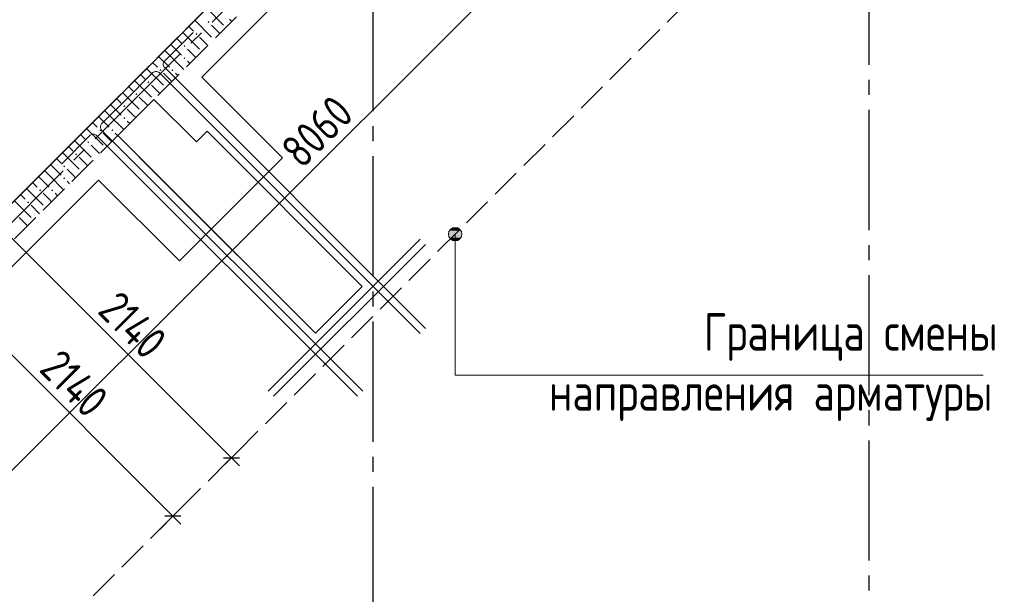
# Model space of a CAD drawing. Header units: millimetres. Extents: x 0 to 43617, y 0 to 59400.
# Tile 15 of 29: x 24025 to 30574, y 19444 to 23269. Entities that reach past the tile are written whole.
import ezdxf

# ---------------------------------------------------------------- set-up
doc = ezdxf.new("R2010")
doc.units = ezdxf.units.MM
doc.linetypes.add('______2', pattern=[270, 200, -70])
doc.linetypes.add('______5', pattern=[1100, 800, -100, 100, -100])
for name, color, linetype, lineweight in [('Standard', 7, 'Continuous', 25), ('Обрамление проемов стержнями', 7, 'Continuous', 25), ('Оси', 40, '______5', 18), ('Позиционная метка линия выноска', 7, 'Continuous', 13), ('Примечания', 7, 'Continuous', 25)]:
    doc.layers.add(name, color=color, linetype=linetype, lineweight=lineweight)
doc.layers.add('ЖБ Перекрытие верхний уровень', color=7, linetype='Continuous', lineweight=25, true_color=0xe0e0ff)
doc.layers.add('ЖБ Стена верхний уровень', color=7, linetype='Continuous', lineweight=25, true_color=0x006e00)
doc.styles.add('GOST 2.304-81', font='txt')

msp = doc.modelspace()

# ---------------------------------------------------------------- hatches: boundary and pattern name
at = {"layer": 'ЖБ Стена верхний уровень', "linetype": 'Continuous', "lineweight": 18, "transparency": 33554687}
for points in [[(25274.5, 23253.1), (25281, 23259.6), (25287.5, 23253.1), (25281, 23246.6)], [(25194.5, 23173.1), (25201, 23179.6), (25207.5, 23173.1), (25201, 23166.6)], [(25114.5, 23093.1), (25121, 23099.6), (25127.4, 23093.1), (25121, 23086.6)], [(25114.5, 23013.1), (25121, 23019.6), (25127.4, 23013.1), (25121, 23006.6)], [(24954.4, 22933.1), (24960.9, 22939.6), (24967.4, 22933.1), (24960.9, 22926.6)], [(25034.5, 22933.1), (25040.9, 22939.6), (25047.4, 22933.1), (25040.9, 22926.6)], [(24874.5, 22853.1), (24881, 22859.6), (24887.5, 22853.1), (24881, 22846.6)], [(24794.5, 22773.1), (24801, 22779.6), (24807.5, 22773.1), (24801, 22766.6)], [(24714.5, 22693.1), (24721, 22699.6), (24727.4, 22693.1), (24721, 22686.6)], [(24714.5, 22613.1), (24721, 22619.6), (24727.4, 22613.1), (24721, 22606.6)], [(24554.4, 22533.1), (24560.9, 22539.6), (24567.4, 22533.1), (24560.9, 22526.6)], [(24634.5, 22533.1), (24640.9, 22539.6), (24647.4, 22533.1), (24640.9, 22526.6)], [(24474.5, 22453.1), (24481, 22459.6), (24487.5, 22453.1), (24481, 22446.6)], [(24394.5, 22373.1), (24401, 22379.6), (24407.5, 22373.1), (24401, 22366.6)], [(24314.5, 22293.1), (24321, 22299.6), (24327.4, 22293.1), (24321, 22286.6)], [(24314.5, 22213.1), (24321, 22219.6), (24327.4, 22213.1), (24321, 22206.6)], [(24154.4, 22133.1), (24160.9, 22139.6), (24167.4, 22133.1), (24160.9, 22126.6)], [(24234.5, 22133.1), (24240.9, 22139.6), (24247.4, 22133.1), (24240.9, 22126.6)], [(24074.5, 22053.1), (24081, 22059.6), (24087.5, 22053.1), (24081, 22046.6)]]:
    msp.add_hatch(color=7, dxfattribs=at).paths.add_polyline_path(points, flags=16)
at = {"layer": 'Примечания', "linetype": 'Continuous', "lineweight": 13, "transparency": 33554687}
for points in [[(26882.9, 21863.8), (26960.3, 21863.8), (26944.1, 21880)], [(26882.9, 21863.8), (26944.1, 21880), (26899.1, 21880)], [(26899.1, 21880), (26944.1, 21880), (26921.6, 21886.3)], [(26876.6, 21841.3), (26966.6, 21841.3), (26960.3, 21863.8)], [(26876.6, 21841.3), (26960.3, 21863.8), (26882.9, 21863.8)], [(26882.9, 21818.8), (26966.6, 21841.3), (26876.6, 21841.3)], [(26882.9, 21818.8), (26960.3, 21818.8), (26966.6, 21841.3)], [(26899.1, 21802.6), (26960.3, 21818.8), (26882.9, 21818.8)], [(26899.1, 21802.6), (26944.1, 21802.6), (26960.3, 21818.8)], [(26944.1, 21802.6), (26899.1, 21802.6), (26921.6, 21796.3)]]:
    msp.add_hatch(color=7, dxfattribs=at).paths.add_polyline_path(points)

# ---------------------------------------------------------------- linework, layer by layer
at = {"layer": 'Standard', "color": 7, "linetype": 'Continuous', "lineweight": 13, "transparency": 33554687}
for p, q in [((23281.9, 19577), (28981.2, 25276.3)), ((23919.7, 21867.3), (25433.6, 20353.3)), ((25044.7, 19964.4), (23530.7, 21478.4)), ((25433.6, 20353.3), (25486.7, 20300.3)), ((25044.7, 19964.4), (25097.8, 19911.4))]:
    msp.add_line(p, q, dxfattribs=at)
at = {"layer": 'Standard', "color": 7, "linetype": 'Continuous', "lineweight": 25, "transparency": 33554687}
for p, q in [((23700.2, 21775.1), (26560.4, 24635.3)), ((24917.9, 22738.2), (24677.5, 22497.8)), ((25200.8, 22455.4), (24917.9, 22738.2)), ((24677.5, 22497.8), (25992.7, 21182.6)), ((25271.5, 22526.1), (25200.8, 22455.4)), ((26303.8, 21493.7), (25271.5, 22526.1)), ((25992.7, 21182.6), (26303.8, 21493.7)), ((25380.6, 20353.3), (25486.7, 20353.3)), ((25097.7, 19964.4), (24991.7, 19964.4))]:
    msp.add_line(p, q, dxfattribs=at)
at = {"layer": 'Standard', "color": 251, "linetype": 'Continuous', "lineweight": -3, "true_color": 0x656565, "transparency": 33554687}
for p, q in [((25433.6, 20353.3), (25522, 20441.7)), ((25433.6, 20353.3), (25345.2, 20264.9)), ((25433.6, 20353.3), (25433.6, 20353.3)), ((25044.7, 19964.4), (25133.1, 20052.8)), ((25044.7, 19964.4), (24956.3, 19876))]:
    msp.add_line(p, q, dxfattribs=at)
at = {"layer": 'ЖБ Перекрытие верхний уровень', "color": 7, "linetype": 'Continuous', "lineweight": 18, "transparency": 33554687}
for p, q in [((23700.2, 21775.1), (26560.4, 24635.3)), ((24917.9, 22738.2), (24677.5, 22497.8)), ((25200.8, 22455.4), (24917.9, 22738.2)), ((24677.5, 22497.8), (24960.3, 22215)), ((25271.5, 22526.1), (25200.8, 22455.4)), ((26303.8, 21493.7), (25271.5, 22526.1)), ((24960.3, 22215), (25992.7, 21182.6)), ((25992.7, 21182.6), (26303.8, 21493.7))]:
    msp.add_line(p, q, dxfattribs=at)
at = {"layer": 'ЖБ Стена верхний уровень', "color": 251, "linetype": '______2', "lineweight": 13, "true_color": 0x656565, "transparency": 33554687}
for p, q in [((28515.6, 26590.5), (23700.2, 21775.1)), ((22462.8, 20283.1), (28642.9, 26463.2))]:
    msp.add_line(p, q, dxfattribs=at)
at = {"layer": 'ЖБ Стена верхний уровень', "color": 9, "linetype": 'Continuous', "lineweight": 18, "true_color": 0xc7c7c7, "transparency": 33554687}
for p, q in [((25269.6, 23344.5), (25381, 23233.1)), ((25189.6, 23264.5), (25301, 23153.1)), ((25436.9, 23257.2), (25421, 23273.1)), ((25109.6, 23184.5), (25221, 23073.1)), ((25149.6, 23224.5), (25181, 23193.1)), ((25356.9, 23177.2), (25301, 23233.1)), ((25069.6, 23144.5), (25101, 23113.1)), ((25276.9, 23097.2), (25221, 23153.1)), ((24989.6, 23064.5), (25021, 23033.1)), ((25029.6, 23104.5), (25101, 23033.1)), ((25181, 23033.1), (25140.9, 23073.1)), ((24949.6, 23024.5), (25021, 22953.1)), ((25021, 23033.1), (25116.9, 22937.2)), ((25140.9, 22993.1), (25156.9, 22977.2)), ((25196.9, 23017.2), (25181, 23033.1)), ((24869.6, 22944.5), (24981, 22833.1)), ((24909.6, 22984.5), (24940.9, 22953.1)), ((24789.6, 22864.5), (24901, 22753.1)), ((24829.6, 22904.5), (24860.9, 22873.1)), ((25021, 22873.1), (24981, 22913.1)), ((25036.9, 22857.2), (25021, 22873.1)), ((25060.9, 22913.1), (25076.9, 22897.2)), ((24749.6, 22824.5), (24781, 22793.1)), ((24956.9, 22777.2), (24901, 22833.1)), ((24669.6, 22744.5), (24701, 22713.1)), ((24709.6, 22784.5), (24821, 22673.1)), ((24876.9, 22697.2), (24821, 22753.1)), ((24589.6, 22664.5), (24621, 22633.1)), ((24629.6, 22704.5), (24701, 22633.1)), ((24781, 22633.1), (24740.9, 22673.1)), ((24549.6, 22624.5), (24621, 22553.1)), ((24621, 22633.1), (24716.9, 22537.2)), ((24740.9, 22593.1), (24756.9, 22577.2)), ((24796.9, 22617.2), (24781, 22633.1)), ((24469.6, 22544.5), (24581, 22433.1)), ((24509.6, 22584.5), (24540.9, 22553.1)), ((24389.6, 22464.5), (24501, 22353.1)), ((24429.6, 22504.5), (24460.9, 22473.1)), ((24621, 22473.1), (24581, 22513.1)), ((24636.9, 22457.2), (24621, 22473.1)), ((24660.9, 22513.1), (24676.9, 22497.2)), ((24349.6, 22424.5), (24381, 22393.1)), ((24556.9, 22377.2), (24501, 22433.1)), ((24269.6, 22344.5), (24301, 22313.1)), ((24309.6, 22384.5), (24421, 22273.1)), ((24476.9, 22297.2), (24421, 22353.1)), ((24229.6, 22304.5), (24301, 22233.1)), ((24381, 22233.1), (24340.9, 22273.1)), ((24149.6, 22224.5), (24221, 22153.1)), ((24189.6, 22264.5), (24221, 22233.1)), ((24221, 22233.1), (24316.9, 22137.2)), ((24396.9, 22217.2), (24381, 22233.1)), ((24069.6, 22144.5), (24181, 22033.1)), ((24109.6, 22184.5), (24140.9, 22153.1)), ((24340.9, 22193.1), (24356.9, 22177.2)), ((24029.6, 22104.5), (24060.9, 22073.1)), ((24221, 22073.1), (24181, 22113.1)), ((24236.9, 22057.2), (24221, 22073.1)), ((24260.9, 22113.1), (24276.9, 22097.2)), ((23989.6, 22064.5), (24101, 21953.1)), ((24156.9, 21977.2), (24101, 22033.1)), ((24076.9, 21897.2), (24021, 21953.1))]:
    msp.add_line(p, q, dxfattribs=at)
at = {"layer": 'Обрамление проемов стержнями', "color": 7, "linetype": 'Continuous', "lineweight": 18, "transparency": 33554687}
for p, q in [((25678.1, 20797.2), (26689.2, 21808.4)), ((25678.1, 20797.2), (26689.2, 21808.4)), ((25713.4, 20761.9), (26724.6, 21773)), ((25713.4, 20761.9), (26724.6, 21773))]:
    msp.add_line(p, q, dxfattribs=at)
for points in [[(26724.6, 21214.4), (24987.3, 22951.7), (24984.1, 22955.9), (24981.5, 22961.1), (24980, 22966.6), (24979.5, 22971.9), (24980, 22977.3), (24981.5, 22982.8), (24984.1, 22988), (24987.3, 22992.2), (25179.2, 23184.1)], [(26724.6, 21214.4), (24987.3, 22951.7), (24984.1, 22955.9), (24981.5, 22961.1), (24980, 22966.6), (24979.5, 22971.9), (24980, 22977.3), (24981.5, 22982.8), (24984.1, 22988), (24987.3, 22992.2), (25179.2, 23184.1)], [(26724.6, 21214.4), (24987.3, 22951.7), (24984.1, 22955.9), (24981.5, 22961.1), (24980, 22966.6), (24979.5, 22971.9), (24980, 22977.3), (24981.5, 22982.8), (24984.1, 22988), (24987.3, 22992.2), (25179.2, 23184.1)], [(26724.6, 21214.4), (24987.3, 22951.7), (24984.1, 22955.9), (24981.5, 22961.1), (24980, 22966.6), (24979.5, 22971.9), (24980, 22977.3), (24981.5, 22982.8), (24984.1, 22988), (24987.3, 22992.2), (25179.2, 23184.1)], [(26689.2, 21179.1), (24952, 22916.3), (24947.7, 22919.5), (24942.6, 22922.1), (24937, 22923.7), (24931.7, 22924.2), (24926.4, 22923.7), (24920.8, 22922.1), (24915.7, 22919.5), (24911.4, 22916.3), (24719.6, 22724.5)], [(26689.2, 21179.1), (24952, 22916.3), (24947.7, 22919.5), (24942.6, 22922.1), (24937, 22923.7), (24931.7, 22924.2), (24926.4, 22923.7), (24920.8, 22922.1), (24915.7, 22919.5), (24911.4, 22916.3), (24719.6, 22724.5)], [(26689.2, 21179.1), (24952, 22916.3), (24947.7, 22919.5), (24942.6, 22922.1), (24937, 22923.7), (24931.7, 22924.2), (24926.4, 22923.7), (24920.8, 22922.1), (24915.7, 22919.5), (24911.4, 22916.3), (24719.6, 22724.5)], [(26689.2, 21179.1), (24952, 22916.3), (24947.7, 22919.5), (24942.6, 22922.1), (24937, 22923.7), (24931.7, 22924.2), (24926.4, 22923.7), (24920.8, 22922.1), (24915.7, 22919.5), (24911.4, 22916.3), (24719.6, 22724.5)], [(26307.4, 20797.2), (24570.1, 22534.5), (24566.9, 22538.7), (24564.3, 22543.9), (24562.8, 22549.4), (24562.3, 22554.7), (24562.8, 22560.1), (24564.3, 22565.6), (24566.9, 22570.8), (24570.1, 22575), (24762, 22766.9)], [(26307.4, 20797.2), (24570.1, 22534.5), (24566.9, 22538.7), (24564.3, 22543.9), (24562.8, 22549.4), (24562.3, 22554.7), (24562.8, 22560.1), (24564.3, 22565.6), (24566.9, 22570.8), (24570.1, 22575), (24762, 22766.9)], [(26307.4, 20797.2), (24570.1, 22534.5), (24566.9, 22538.7), (24564.3, 22543.9), (24562.8, 22549.4), (24562.3, 22554.7), (24562.8, 22560.1), (24564.3, 22565.6), (24566.9, 22570.8), (24570.1, 22575), (24762, 22766.9)], [(26307.4, 20797.2), (24570.1, 22534.5), (24566.9, 22538.7), (24564.3, 22543.9), (24562.8, 22549.4), (24562.3, 22554.7), (24562.8, 22560.1), (24564.3, 22565.6), (24566.9, 22570.8), (24570.1, 22575), (24762, 22766.9)], [(26272, 20761.9), (24534.8, 22499.1), (24530.5, 22502.3), (24525.4, 22504.9), (24519.8, 22506.5), (24514.5, 22507), (24509.2, 22506.5), (24503.6, 22504.9), (24498.5, 22502.3), (24494.2, 22499.1), (24302.4, 22307.3)], [(26272, 20761.9), (24534.8, 22499.1), (24530.5, 22502.3), (24525.4, 22504.9), (24519.8, 22506.5), (24514.5, 22507), (24509.2, 22506.5), (24503.6, 22504.9), (24498.5, 22502.3), (24494.2, 22499.1), (24302.4, 22307.3)], [(26272, 20761.9), (24534.8, 22499.1), (24530.5, 22502.3), (24525.4, 22504.9), (24519.8, 22506.5), (24514.5, 22507), (24509.2, 22506.5), (24503.6, 22504.9), (24498.5, 22502.3), (24494.2, 22499.1), (24302.4, 22307.3)], [(26272, 20761.9), (24534.8, 22499.1), (24530.5, 22502.3), (24525.4, 22504.9), (24519.8, 22506.5), (24514.5, 22507), (24509.2, 22506.5), (24503.6, 22504.9), (24498.5, 22502.3), (24494.2, 22499.1), (24302.4, 22307.3)]]:
    msp.add_lwpolyline(points, dxfattribs=at)
at = {"layer": 'Оси', "color": 8, "linetype": '______5', "lineweight": -3, "transparency": 33554687}
for p, q in [((26374, 50960), (26374, 7100)), ((14415.9, 12363.5), (33072.2, 31019.8)), ((29674, 25968.7), (29674, 7100))]:
    msp.add_line(p, q, dxfattribs=at)
at = {"layer": 'Позиционная метка линия выноска', "color": 251, "linetype": 'Continuous', "lineweight": 13, "true_color": 0x494949, "transparency": 33554687}
msp.add_lwpolyline([(22667.8, 27035.9), (23820.4, 25883.4), (24778.5, 26841.5), (26984.7, 24635.3), (25236.1, 22886.7), (25773.6, 22349.3), (25087.7, 21663.4), (24550.3, 22200.8), (22463.4, 20112.7), (21473.4, 21102.7), (22251.2, 21880.5), (22533.9, 21597.8), (22993.2, 22057.8), (22201.4, 22849.6), (21545.3, 22193.5), (21134.9, 22603.9), (20553.6, 22022.6), (18891.9, 23684.3), (22243.5, 27035.9)], dxfattribs=at)
at = {"layer": 'Примечания', "color": 7, "linetype": '______2', "lineweight": 13, "transparency": 33554687}
msp.add_line((29810.4, 24730), (18209.5, 13129.2), dxfattribs=at)
at = {"layer": 'Примечания', "color": 7, "linetype": 'Continuous', "lineweight": 13, "transparency": 33554687}
for p, q in [((26921.6, 21886.3), (26921.6, 21886.3)), ((26876.6, 21841.3), (26876.6, 21841.3)), ((26966.6, 21841.3), (26966.6, 21841.3)), ((26921.6, 21796.3), (26921.6, 21796.3))]:
    msp.add_line(p, q, dxfattribs=at)
msp.add_lwpolyline([(30433, 20902.8), (26921.6, 20902.8), (26921.6, 21841.3)], dxfattribs=at)
msp.add_circle((26921.6, 21841.3), 45, dxfattribs=at)

# ---------------------------------------------------------------- texts
at = {"layer": 'Standard', "color": 7, "linetype": 'Continuous', "lineweight": 25, "transparency": 33554687, "char_height": 220, "attachment_point": 7, "style": 'GOST 2.304-81'}
for s, insert, width, rotation in [('8060', (25902.7, 22268.5), 672.621, 45), ('2140', (24535.1, 21322.6), 625.738, 315), ('2140', (24146.2, 20933.7), 625.738, 315)]:
    msp.add_mtext(s, dxfattribs=dict(at, insert=insert, width=width, rotation=rotation))
at = {"layer": 'Примечания', "color": 7, "linetype": 'Continuous', "lineweight": 25, "transparency": 33554687, "char_height": 250, "attachment_point": 7, "style": 'GOST 2.304-81'}
for s, insert, width in [('Граница\\~смены', (28574.6, 20997.8), 1990.308), ('направления\\~арматуры', (27545.5, 20597.8), 3020.862)]:
    msp.add_mtext(s, dxfattribs=dict(at, insert=insert, width=width))

doc.saveas('drawing.dxf')
